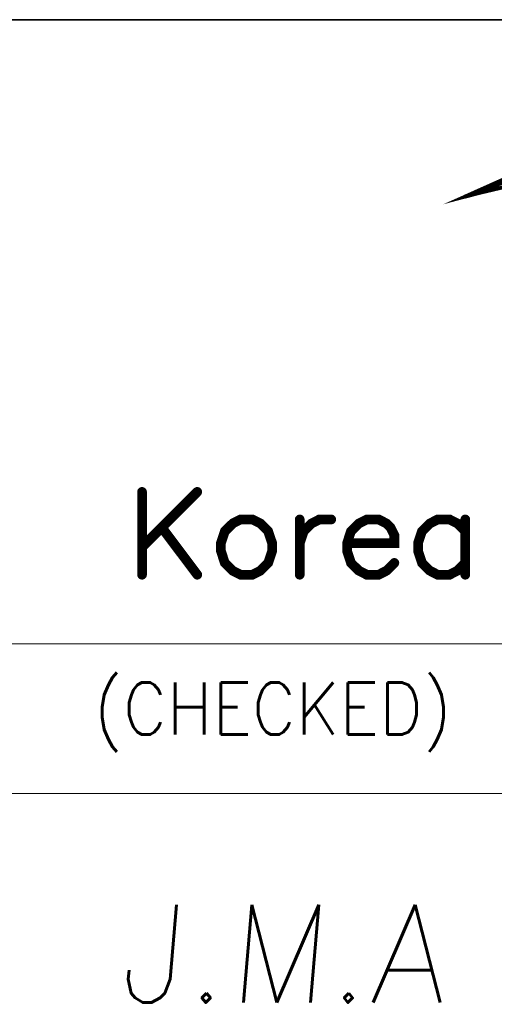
# Model space of a CAD drawing. Header units: millimetres. Extents: x 4065 to 8083, y -652 to 5416.
# Tile 231 of 256: x 5140 to 5169, y 4703 to 4764. Entities that reach past the tile are written whole.
import ezdxf
from ezdxf.enums import TextEntityAlignment as Align

# ---------------------------------------------------------------- set-up
doc = ezdxf.new("R2010")
doc.units = ezdxf.units.MM
doc.header["$LTSCALE"] = 0.8
doc.layers.get('0').update_dxf_attribs({"linetype": 'CONTINUOUS', "lineweight": 0})
doc.layers.add('2', color=3, linetype='CONTINUOUS', lineweight=0)
doc.styles.add('GHS', font='romans', dxfattribs={"height": 2, "bigfont": 'whgtxt'})
doc.styles.get("Standard").update_dxf_attribs({"font": 'romans.shx', "width": 0.8, "oblique": 5, "bigfont": 'whgtxt.shx'})

# ---------------------------------------------------------------- blocks, each defined once
blk = doc.blocks.new('SMOOTH_0$064516')
at = {"const_width": 0.0323}
blk.add_lwpolyline([(-0.0161, 0, 1), (0.0161, 0, 1)], format="xyb", close=True, dxfattribs=at)
blk = doc.blocks.new('SMOOTH_0$0254')
at = {"const_width": 0.0127}
blk.add_lwpolyline([(-0.00635, 0, 1), (0.00635, 0, 1)], format="xyb", close=True, dxfattribs=at)
blk = doc.blocks.new('logo')
at = {"color": 7}
for points, const_width in [([(-3495.641, 5338.044), (-3491.64, 5339.83), (-3485.861, 5342.097), (-3479.97, 5344.064), (-3473.985, 5345.713), (-3467.914, 5347.052), (-3461.791, 5348.074), (-3455.625, 5348.77), (-3449.426, 5349.139), (-3443.217, 5349.19), (-3437.009, 5348.907), (-3430.835, 5348.306), (-3424.695, 5347.387), (-3418.607, 5346.142)], 0.338), ([(-3414.785, 5342.278), (-3424.738, 5343.626), (-3434.742, 5344.442), (-3444.771, 5344.742), (-3454.81, 5344.51), (-3464.814, 5343.755), (-3474.775, 5342.484), (-3484.65, 5340.681), (-3494.422, 5338.371), (-3495.641, 5338.044)], 0.338), ([(-3493.613, 5338.7), (-3491.584, 5339.629)], 0.338), ([(-3519.273, 5311.965), (-3524.159, 5307.079)], 0.859), ([(-3524.159, 5311.965), (-3524.159, 5304.641)], 0.859), ([(-3515.434, 5309.527), (-3516.13, 5309.175), (-3516.834, 5308.479), (-3517.178, 5307.431), (-3517.178, 5306.736), (-3516.834, 5305.688), (-3516.13, 5304.993), (-3515.434, 5304.641), (-3514.387, 5304.641), (-3513.691, 5304.993), (-3512.996, 5305.688), (-3512.644, 5306.736), (-3512.644, 5307.431), (-3512.996, 5308.479), (-3513.691, 5309.175), (-3514.387, 5309.527), (-3515.434, 5309.527)], 0.859), ([(-3510.205, 5307.431), (-3509.853, 5308.479), (-3509.157, 5309.175), (-3508.462, 5309.527), (-3507.414, 5309.527)], 0.859), ([(-3510.205, 5309.527), (-3510.205, 5304.641)], 0.859), ([(-3506.014, 5307.431), (-3501.833, 5307.431), (-3501.833, 5308.127), (-3502.176, 5308.823), (-3502.528, 5309.175), (-3503.224, 5309.527), (-3504.271, 5309.527), (-3504.967, 5309.175), (-3505.671, 5308.479), (-3506.014, 5307.431), (-3506.014, 5306.736), (-3505.671, 5305.688), (-3504.967, 5304.993), (-3504.271, 5304.641), (-3503.224, 5304.641), (-3502.528, 5304.993), (-3501.833, 5305.688)], 0.859), ([(-3495.555, 5308.479), (-3496.251, 5309.175), (-3496.946, 5309.527), (-3497.994, 5309.527), (-3498.69, 5309.175), (-3499.385, 5308.479), (-3499.737, 5307.431), (-3499.737, 5306.736), (-3499.385, 5305.688), (-3498.69, 5304.993), (-3497.994, 5304.641), (-3496.946, 5304.641), (-3496.251, 5304.993), (-3495.555, 5305.688)], 0.859), ([(-3495.555, 5309.527), (-3495.555, 5304.641)], 0.859), ([(-3522.416, 5308.823), (-3519.273, 5304.641)], 0.859)]:
    blk.add_lwpolyline(points, dxfattribs=dict(at, const_width=const_width))
at = {"color": 7, "const_width": 0.338}
for points in [[(-3494.873, 5338.379), (-3491.631, 5339.822), (-3488.321, 5339.822), (-3494.413, 5338.379)], [(-3495.53, 5338.087), (-3494.422, 5338.379), (-3494.873, 5338.379), (-3495.53, 5338.087)]]:
    blk.add_lwpolyline(points, close=True, dxfattribs=at)
at = {"color": 7, "xscale": 13.31, "yscale": 13.31, "zscale": 13.31}
for name, p in [('SMOOTH_0$0254', (-3495.641, 5338.044)), ('SMOOTH_0$0254', (-3495.641, 5338.044)), ('SMOOTH_0$0254', (-3495.53, 5338.087)), ('SMOOTH_0$0254', (-3495.53, 5338.087)), ('SMOOTH_0$0254', (-3494.873, 5338.379)), ('SMOOTH_0$0254', (-3494.873, 5338.379)), ('SMOOTH_0$0254', (-3494.422, 5338.379)), ('SMOOTH_0$0254', (-3494.422, 5338.371)), ('SMOOTH_0$0254', (-3494.413, 5338.379)), ('SMOOTH_0$0254', (-3493.613, 5338.7)), ('SMOOTH_0$064516', (-3524.159, 5311.965)), ('SMOOTH_0$064516', (-3519.273, 5311.965)), ('SMOOTH_0$064516', (-3516.13, 5309.175)), ('SMOOTH_0$064516', (-3515.434, 5309.527)), ('SMOOTH_0$064516', (-3515.434, 5309.527)), ('SMOOTH_0$064516', (-3514.387, 5309.527)), ('SMOOTH_0$064516', (-3513.691, 5309.175)), ('SMOOTH_0$064516', (-3510.205, 5309.527)), ('SMOOTH_0$064516', (-3509.157, 5309.175)), ('SMOOTH_0$064516', (-3508.462, 5309.527)), ('SMOOTH_0$064516', (-3507.414, 5309.527)), ('SMOOTH_0$064516', (-3504.967, 5309.175)), ('SMOOTH_0$064516', (-3504.271, 5309.527)), ('SMOOTH_0$064516', (-3503.224, 5309.527)), ('SMOOTH_0$064516', (-3502.528, 5309.175)), ('SMOOTH_0$064516', (-3498.69, 5309.175)), ('SMOOTH_0$064516', (-3497.994, 5309.527)), ('SMOOTH_0$064516', (-3496.946, 5309.527)), ('SMOOTH_0$064516', (-3496.251, 5309.175)), ('SMOOTH_0$064516', (-3495.555, 5309.527)), ('SMOOTH_0$064516', (-3522.416, 5308.823)), ('SMOOTH_0$064516', (-3516.834, 5308.479)), ('SMOOTH_0$064516', (-3512.996, 5308.479)), ('SMOOTH_0$064516', (-3509.853, 5308.479)), ('SMOOTH_0$064516', (-3505.671, 5308.479)), ('SMOOTH_0$064516', (-3502.176, 5308.823)), ('SMOOTH_0$064516', (-3501.833, 5308.127)), ('SMOOTH_0$064516', (-3499.385, 5308.479)), ('SMOOTH_0$064516', (-3495.555, 5308.479)), ('SMOOTH_0$064516', (-3517.178, 5307.431)), ('SMOOTH_0$064516', (-3512.644, 5307.431)), ('SMOOTH_0$064516', (-3510.205, 5307.431)), ('SMOOTH_0$064516', (-3506.014, 5307.431)), ('SMOOTH_0$064516', (-3506.014, 5307.431)), ('SMOOTH_0$064516', (-3501.833, 5307.431)), ('SMOOTH_0$064516', (-3499.737, 5307.431)), ('SMOOTH_0$064516', (-3524.159, 5307.079)), ('SMOOTH_0$064516', (-3517.178, 5306.736)), ('SMOOTH_0$064516', (-3512.644, 5306.736)), ('SMOOTH_0$064516', (-3506.014, 5306.736)), ('SMOOTH_0$064516', (-3499.737, 5306.736)), ('SMOOTH_0$064516', (-3516.834, 5305.688)), ('SMOOTH_0$064516', (-3512.996, 5305.688)), ('SMOOTH_0$064516', (-3505.671, 5305.688)), ('SMOOTH_0$064516', (-3501.833, 5305.688)), ('SMOOTH_0$064516', (-3499.385, 5305.688)), ('SMOOTH_0$064516', (-3495.555, 5305.688)), ('SMOOTH_0$064516', (-3524.159, 5304.641)), ('SMOOTH_0$064516', (-3519.273, 5304.641)), ('SMOOTH_0$064516', (-3516.13, 5304.993)), ('SMOOTH_0$064516', (-3515.434, 5304.641)), ('SMOOTH_0$064516', (-3514.387, 5304.641)), ('SMOOTH_0$064516', (-3513.691, 5304.993)), ('SMOOTH_0$064516', (-3510.205, 5304.641)), ('SMOOTH_0$064516', (-3504.967, 5304.993)), ('SMOOTH_0$064516', (-3504.271, 5304.641)), ('SMOOTH_0$064516', (-3503.224, 5304.641)), ('SMOOTH_0$064516', (-3502.528, 5304.993)), ('SMOOTH_0$064516', (-3498.69, 5304.993)), ('SMOOTH_0$064516', (-3497.994, 5304.641)), ('SMOOTH_0$064516', (-3496.946, 5304.641)), ('SMOOTH_0$064516', (-3496.251, 5304.993)), ('SMOOTH_0$064516', (-3495.555, 5304.641))]:
    blk.add_blockref(name, p, dxfattribs=at)

msp = doc.modelspace()

# ---------------------------------------------------------------- linework, layer by layer
at = {"color": 7, "linetype": 'Continuous', "lineweight": 35}
msp.add_line((5096.738, 4763.834), (5310.399, 4763.834), dxfattribs=at)
at = {"color": 7, "linetype": 'Continuous'}
for p, q in [((5096.738, 4725.127), (5310.399, 4725.127)), ((5096.738, 4715.837), (5222.147, 4715.837))]:
    msp.add_line(p, q, dxfattribs=at)

# ---------------------------------------------------------------- block references
at = {"color": 3, "linetype": 'Continuous', "xscale": 0.7014719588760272, "yscale": 0.7014719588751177, "zscale": 0.7014719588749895}
msp.add_blockref('logo', (7619.317, 1008.354), dxfattribs=at)

# ---------------------------------------------------------------- texts
at = {"color": 7, "linetype": 'Continuous', "width": 0.933333}
msp.add_text('(CHECKED)', height=3.2303, dxfattribs=at).set_placement((5144.228, 4722.727), align=Align.TOP_LEFT)
at = {"layer": '2', "style": 'GHS', "oblique": 5}
msp.add_text('J.M.A', height=6.0598, dxfattribs=at).set_placement((5145.719, 4702.875))

doc.saveas('drawing.dxf')
